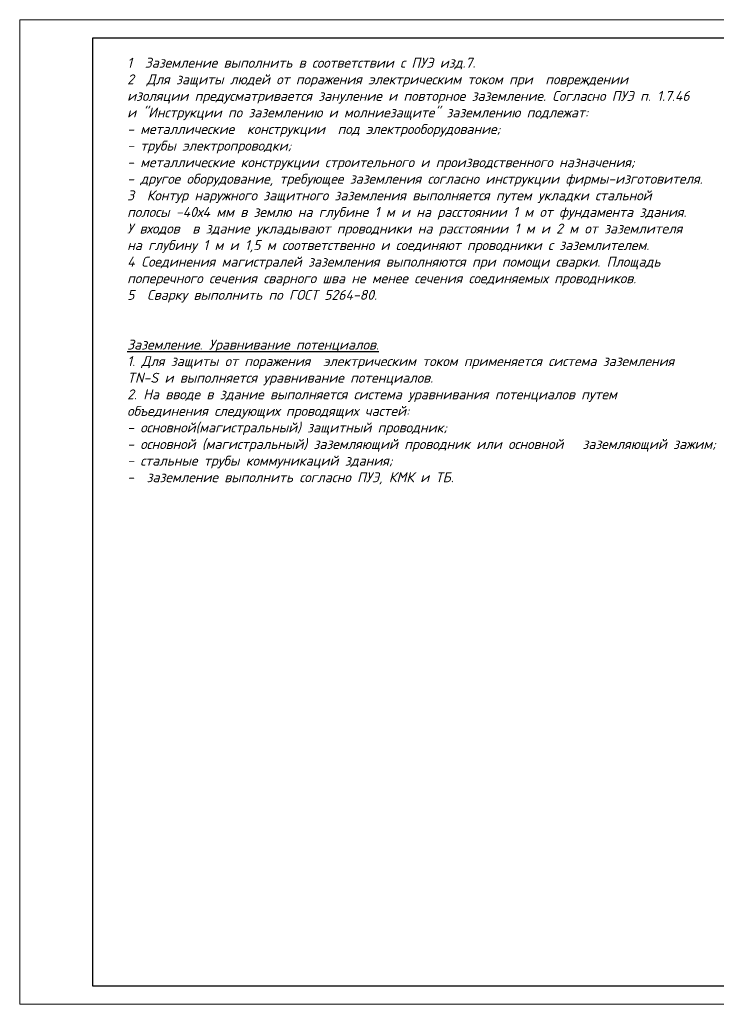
# Model space of a CAD drawing. Header units: metres. Extents: x 705633 to 708863, y 4309165 to 4309462.
# Tile 17 of 25: x 707951 to 708161, y 4309165 to 4309462. Entities that reach past the tile are written whole.
import ezdxf

# ---------------------------------------------------------------- set-up
doc = ezdxf.new("R2010")
doc.units = ezdxf.units.M
doc.header["$LTSCALE"] = 0.5
doc.layers.add('STR. Format', color=7, linetype='Continuous', lineweight=40)
doc.styles.add('ISO', font='isocpeui.ttf', dxfattribs={"height": 250})

msp = doc.modelspace()

# ---------------------------------------------------------------- linework, layer by layer
at = {"layer": 'STR. Format', "lineweight": 13, "ltscale": 30}
for p, q in [((707951.48, 4309165.03), (707951.48, 4309462.03)), ((707951.48, 4309462.03), (708371.48, 4309462.03)), ((707951.48, 4309165.03), (708371.48, 4309165.03))]:
    msp.add_line(p, q, dxfattribs=at)
at = {"layer": 'STR. Format', "color": 0, "linetype": 'ByBlock', "lineweight": 30, "ltscale": 30}
for p, q in [((707973.48, 4309170.53), (707973.48, 4309456.53)), ((707973.48, 4309456.53), (708365.98, 4309456.53)), ((708365.98, 4309170.53), (707973.48, 4309170.53))]:
    msp.add_line(p, q, dxfattribs=at)

# ---------------------------------------------------------------- texts
at = {"insert": (707983.87, 4309450.54), "char_height": 3, "width": 169.6751, "attachment_point": 1, "style": 'ISO'}
msp.add_mtext('1  Заземление выполнить в соответствии с ПУЭ изд.7. \\P2  Для защиты людей от поражения электрическим током при  повреждении изоляции предусматривается зануление и повторное заземление. Согласно ПУЭ п. 1.7.46 и "Инструкции по заземлению и молниезащите" заземлению подлежат: \\P- металлические  конструкции  под электрооборудование;\\P- трубы электропроводки;\\P- металлические конструкции строительного и производственного назначения;\\P- другое оборудование, требующее заземления согласно инструкции фирмы-изготовителя.\\P3  Контур наружного защитного заземления выполняется путем укладки стальной полосы -40х4 мм в землю на глубине 1 м и на расстоянии 1 м от фундамента здания. У входов  в здание укладывают проводники на расстоянии 1 м и 2 м от заземлителя на глубину 1 м и 1,5 м соответственно и соединяют проводники с заземлителем. \\P4 Cоединения магистралей заземления выполняются при помощи сварки. Площадь поперечного сечения сварного шва не менее сечения соединяемых проводников.\\P5  Сварку выполнить по ГОСТ 5264-80.\\P   \\P\\P{\\LЗаземление. Уравнивание потенциалов.\\P}1. Для защиты от поражения  электрическим током применяется система заземления  TN-S и выполняется уравнивание потенциалов.\\P2. На вводе в здание выполняется система уравнивания потенциалов путем объединения следующих проводящих частей:\\P- основной(магистральный) защитный проводник;\\P- основной (магистральный) заземляющий проводник или основной   заземляющий зажим;\\P- стальные трубы коммуникаций здания;\\P-  заземление выполнить согласно ПУЭ, КМК и ТБ. \\P ', dxfattribs=at)

doc.saveas('drawing.dxf')
